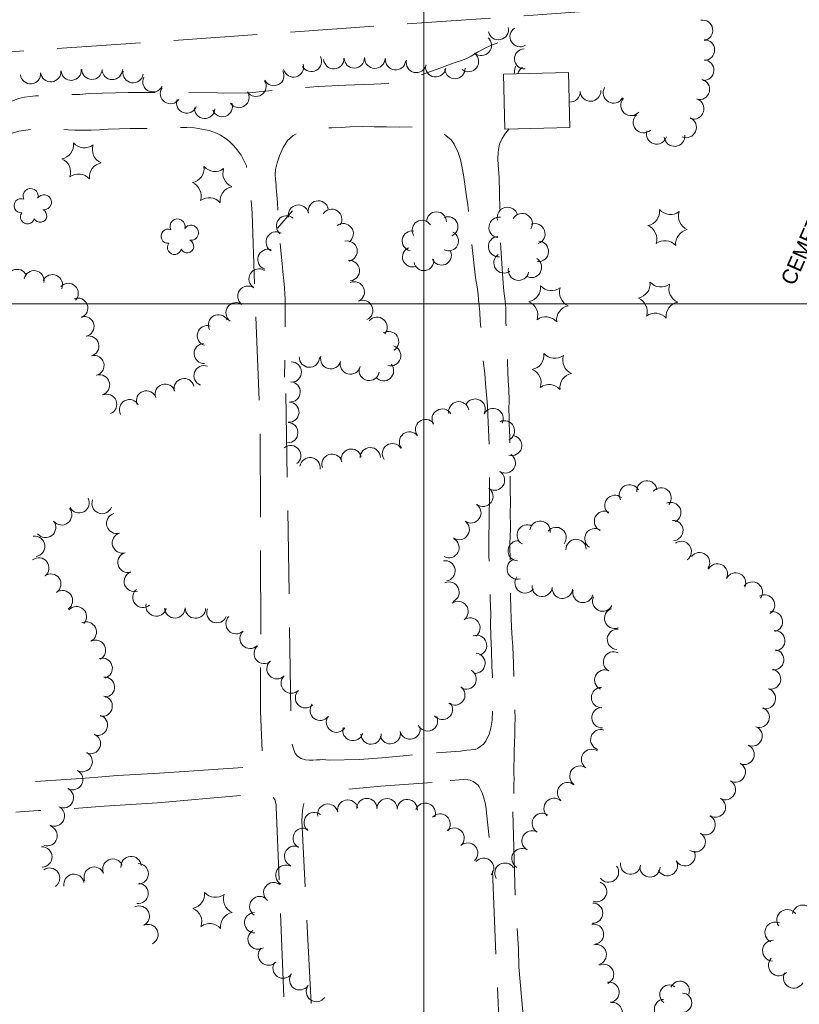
# Model space of a CAD drawing. Header units: feet. Extents: x 386237 to 388503, y 96958 to 98533.
# Tile 5 of 15: x 387341 to 387648, y 97224 to 97612. Entities that reach past the tile are written whole.
import ezdxf
from ezdxf.enums import TextEntityAlignment as Align

# ---------------------------------------------------------------- set-up
doc = ezdxf.new("R2010")
doc.units = ezdxf.units.FT
doc.header["$MEASUREMENT"] = 0
doc.linetypes.add('DGN Style 3', pattern=[46.134438, 32.95317, -13.181268])
for name, color, linetype, lineweight in [('E_BMGRD', 3, 'Egr', 0), ('E_DWY', 3, 'DGN Style 3', 0), ('E_LAND_Vegetation', 20, 'Continuous', 0), ('E_MAP_GridLines', 150, 'Continuous', 0), ('E_MISCPROP_HvyLine', 230, 'Continuous', 13)]:
    doc.layers.add(name, color=color, linetype=linetype, lineweight=lineweight)
doc.styles.add('Style-IGR_FONT_0', font='IGR_FONT_0.shx')
doc.linetypes.add('Egr', pattern='A,0.1,[13,dgnlstyle-ewdotudls.shx,S=0.0004,R=0,X=0,Y=0],0.1', length=0.2)

# ---------------------------------------------------------------- blocks, each defined once
blk = doc.blocks.new('CEM_1')
at = {"layer": 'E_BMGRD', "color": 2, "linetype": 'Continuous', "lineweight": 0, "style": 'Style-IGR_FONT_0'}
blk.add_text('CEMETERY', height=6, rotation=0.0001, dxfattribs=at).set_placement((-22.99, -0.18), align=Align.MIDDLE_LEFT)
blk = doc.blocks.new('TREE_3')
at = {"layer": 'E_LAND_Vegetation', "color": 94, "linetype": 'Continuous', "lineweight": 0}
for centre, radius, start, end in [((-1.47, 4.28), 2.78, 1.3946, 209.1676), ((3.57, 2.42), 2.97, 278.4237, 139.6576), ((-4.47, 0.2), 2.78, 78.0716, 279.0827), ((-2.01, -4.2), 2.61, 140.7798, 358.7124), ((3.46, -3.43), 2.97, 196.0746, 79.0478)]:
    blk.add_arc(centre, radius, start, end, dxfattribs=at)
blk = doc.blocks.new('PINEL_2')
at = {"layer": 'E_LAND_Vegetation', "color": 94, "linetype": 'Continuous', "lineweight": 0}
for centre, start, end in [((-8.14, 7.32), 275.2114, 0.9763), ((2.26, 10.71), 215.2114, 300.9763), ((10.41, 3.4), 155.2114, 240.9763), ((-10.4, -3.39), 335.2114, 60.9763), ((8.15, -7.3), 95.2114, 180.9763), ((-2.25, -10.7), 35.2114, 120.9763)]:
    blk.add_arc(centre, 5.72, start, end, dxfattribs=at)
blk = doc.blocks.new('PINEL_3')
at = {"layer": 'E_LAND_Vegetation', "color": 94, "linetype": 'Continuous', "lineweight": 0}
for centre, start, end in [((-8.14, 7.32), 275.2114, 0.9763), ((2.26, 10.71), 215.2114, 300.9763), ((10.41, 3.41), 155.2114, 240.9763), ((-10.4, -3.39), 335.2114, 60.9763), ((8.15, -7.3), 95.2114, 180.9763), ((-2.25, -10.7), 35.2114, 120.9763)]:
    blk.add_arc(centre, 5.72, start, end, dxfattribs=at)

msp = doc.modelspace()

# ---------------------------------------------------------------- linework, layer by layer
at = {"layer": 'E_DWY', "color": 2, "linetype": 'DGN Style 3', "lineweight": 0, "flags": 128}
for points in [[(387159.77, 97328.49), (387189.12, 97394.76), (387223.47, 97470.26), (387264.69, 97563.83), (387278.75, 97595.33), (387588.37, 97617.15), (387689.9, 97627.04), (387882.04, 97642.54)], [(387309.74, 97525.71), (387308.07, 97547.55), (387309.34, 97552.83), (387310.85, 97557.31), (387313.96, 97563.86), (387315.46, 97565.82), (387320.83, 97570.93), (387322.52, 97572.23), (387323.88, 97573.24), (387326.41, 97574.7), (387328.13, 97575.49), (387328.92, 97575.97), (387330.01, 97576.61), (387331.81, 97577.61), (387333.51, 97578.44), (387335.21, 97579.16), (387337.93, 97580.15), (387340.18, 97581), (387342.53, 97581.58), (387344.75, 97581.88), (387346.81, 97582.04), (387350.48, 97582.09), (387352.44, 97582.1), (387354.68, 97582.22), (387356.89, 97582.48), (387358.56, 97582.59), (387360.75, 97582.54), (387364.35, 97582.61), (387366.67, 97582.85), (387368.24, 97582.99), (387383.4, 97583.33), (387406.22, 97583.4), (387429.79, 97583.13), (387446.63, 97584.84), (387458.38, 97585.76), (387469.34, 97586.27), (387476.16, 97586.55), (387480.37, 97586.67), (387483.18, 97586.81), (387486.16, 97587.12), (387488.67, 97587.44), (387489.73, 97587.58), (387491.46, 97587.98), (387493.55, 97588.45), (387495.6, 97589.01), (387498.27, 97590.04), (387503.12, 97591.84), (387506.7, 97593.1), (387509.48, 97594.15), (387512.41, 97595.22), (387514.97, 97595.99), (387516.68, 97596.7), (387518.75, 97597.73), (387521.21, 97599.26), (387523.44, 97600.5), (387525.06, 97601.26), (387525.7, 97601.61), (387526.8, 97602.14), (387529.43, 97603.06), (387531.46, 97602.37), (387533.66, 97600.8), (387535.04, 97599.75), (387535.82, 97598.74), (387536.62, 97596.46), (387536.48, 97595.19), (387535.93, 97592.69), (387535.71, 97590.74)], [(387433.27, 97507.88), (387432.33, 97535.76), (387431.32, 97547.1), (387430.04, 97554.42), (387428.06, 97558.68), (387426.43, 97560.76), (387425.07, 97562.38), (387423.54, 97563.94), (387422.06, 97565.13), (387419.79, 97566.62), (387418.27, 97567.34), (387415.39, 97568.4), (387412.45, 97568.95), (387409.57, 97569.45), (387406.51, 97569.62), (387403.55, 97569.62), (387400.44, 97569.42), (387397.06, 97569.32), (387393.39, 97569.27), (387389.14, 97569.21), (387384.28, 97569.14), (387379.99, 97569.07), (387375.48, 97568.86), (387372.06, 97568.6), (387368.77, 97568.5), (387364.96, 97568.5), (387362.4, 97568.57), (387359.71, 97568.68), (387356.71, 97568.77), (387354.06, 97568.92), (387351.29, 97569.09), (387349.91, 97569.11), (387347.81, 97569.04), (387345.47, 97568.81), (387343.09, 97568.53), (387340.29, 97568.08), (387337.67, 97567.34), (387334.78, 97566.3), (387332.27, 97565.09), (387330.53, 97564.16), (387328.56, 97562.74), (387324.43, 97559.17), (387323.45, 97558.14), (387322.75, 97557.16), (387322.25, 97556.35), (387321.24, 97554.4), (387320.28, 97551.71), (387319.54, 97549.22), (387318.99, 97546.91), (387318.59, 97544.63), (387318.34, 97542.56), (387318.17, 97541.33), (387318.04, 97525.65)], [(387505.08, 97322.75), (387514.46, 97323.49), (387517.07, 97323.82), (387520.29, 97324.16), (387521.26, 97324.56), (387523.56, 97326.2), (387524.5, 97327.41), (387525.85, 97330.17), (387526.51, 97332.48), (387526.94, 97335.65), (387527.1, 97339.39), (387527.46, 97344.64), (387527.49, 97348.03), (387527.09, 97353.09), (387526.84, 97356.84), (387526.71, 97363.23), (387526.43, 97368.84), (387526.38, 97373.93), (387526.45, 97377.56), (387526.23, 97383.68), (387526.16, 97390.28), (387526.02, 97395.08), (387525.72, 97400.43), (387525.65, 97403.97), (387525.64, 97406.41), (387525.95, 97424.42), (387526.01, 97432.25), (387525.95, 97441.29), (387525.34, 97456.07), (387525.12, 97459.69), (387524.79, 97464.08), (387524.4, 97468.44), (387524.06, 97472.49), (387523.47, 97477.81), (387523.16, 97481.97), (387522.94, 97485.61), (387522.57, 97489.58), (387522.24, 97493.15), (387522.09, 97496.75), (387521.94, 97499.34), (387521.66, 97501.63), (387521.42, 97503.68), (387521.05, 97506.72), (387520.41, 97510.23), (387518.92, 97523.74), (387518.64, 97526.61), (387518.22, 97530.14), (387517.76, 97534.95), (387517.4, 97539.03), (387516.91, 97542.41), (387516.27, 97547.16), (387515.76, 97550.9), (387515.17, 97553.66), (387514.5, 97557), (387513.6, 97559.75), (387512.03, 97563.06), (387510.82, 97564.76), (387508.77, 97566.45), (387506.18, 97568.14), (387503.65, 97569.12), (387501.24, 97569.81), (387499.54, 97569.99), (387498.97, 97570), (387495.56, 97569.85), (387490.27, 97569.75), (387485.27, 97569.81), (387480.4, 97569.82), (387475.78, 97569.92), (387470.8, 97569.79), (387467.46, 97569.56), (387463.72, 97569.41), (387461, 97569.42), (387458.97, 97569.3), (387456.22, 97569.03), (387453.82, 97568.63), (387451.04, 97567.85), (387448.54, 97566.44), (387446.31, 97564.46), (387444.6, 97561.74), (387443.18, 97558.43), (387442.14, 97555.64), (387441.5, 97552.96), (387441.35, 97551.08), (387441.5, 97549.17), (387441.75, 97546.86), (387441.84, 97545.72), (387442.08, 97543.16), (387442.27, 97539.8), (387442.66, 97533.58), (387442.87, 97530.53), (387443.08, 97528.08), (387443.26, 97524.93), (387443.45, 97522.55), (387443.72, 97519.62), (387444.12, 97515.87), (387444.49, 97512.78), (387444.88, 97509.11), (387445.09, 97506.33), (387445.26, 97503.8), (387445.41, 97502.04), (387445.12, 97471)], [(387533.75, 97569), (387532.26, 97567.33), (387530.89, 97565.2), (387529.95, 97562.97), (387529.46, 97560.85), (387529.31, 97559.58), (387529.3, 97557.39), (387529.38, 97554.56), (387529.81, 97550), (387530.09, 97537.24), (387530.13, 97527.91), (387530.91, 97513.99), (387531.3, 97508.17), (387531.67, 97504.94), (387532.19, 97501.11), (387532.36, 97498.36), (387532.37, 97495.28), (387532.46, 97492.55), (387532.61, 97489.37), (387532.68, 97486.98), (387532.9, 97483.02), (387532.97, 97479.87), (387533.06, 97476.85), (387533.21, 97473.12), (387533.31, 97469.58), (387533.56, 97466.13), (387533.68, 97461.85), (387533.63, 97458.44), (387533.72, 97455.26), (387533.75, 97452.63), (387533.82, 97450.02), (387533.92, 97447.24), (387534.01, 97444.08), (387534.02, 97441.24), (387534.04, 97438.88), (387534, 97435.94), (387534.04, 97432.93), (387534.07, 97429.91), (387534.11, 97427.54), (387534.13, 97425.23), (387534.19, 97423.07), (387534.19, 97420.67), (387534.16, 97418.05), (387534.15, 97415.82), (387534.24, 97413.75), (387534.18, 97411.04), (387534.11, 97408.15), (387534, 97405.23), (387534.01, 97402.74), (387534.04, 97400.63), (387534.29, 97389.24), (387534.25, 97384.82), (387534.33, 97379.64), (387534.56, 97375.95), (387534.65, 97372.41), (387534.87, 97367.97), (387535.15, 97364.76), (387535.33, 97361.28), (387535.39, 97358.29), (387535.43, 97357.06), (387535.54, 97353.42), (387535.52, 97350.32), (387535.58, 97347.14), (387535.79, 97343.11), (387535.99, 97340.01), (387536.05, 97336.39), (387535.95, 97333.43), (387535.9, 97329.86), (387535.85, 97326.74), (387535.74, 97323.49), (387535.62, 97320.62), (387535.51, 97317.48), (387535.61, 97314.64), (387535.62, 97312.59), (387535.61, 97310.38), (387535.52, 97307.32), (387535.23, 97302.98), (387535.17, 97300.71), (387535.13, 97299.54)], [(387318.04, 97525.65), (387319.27, 97512.9), (387325.26, 97431.05), (387331.23, 97311.53), (387331.4, 97311.03), (387331.65, 97310.78), (387331.97, 97310.74), (387332.36, 97310.73), (387332.89, 97310.68), (387364.88, 97312.63)], [(387395.77, 97314.84), (387435.35, 97317.48), (387435.63, 97317.55), (387435.84, 97317.75), (387436.09, 97318.19), (387436.3, 97319.12), (387436.37, 97320.34), (387435.56, 97339.18), (387435.73, 97364.39), (387435.45, 97451.47), (387433.27, 97507.88)], [(387445.65, 97464.59), (387447.59, 97339.34), (387447.58, 97336.21), (387447.69, 97332.81), (387447.82, 97330.21), (387447.93, 97327.38), (387448.5, 97324.74), (387449.31, 97322.51), (387450.16, 97321.5), (387451.6, 97320.61), (387453.41, 97320.06), (387454.86, 97319.9), (387456.28, 97319.92), (387457.73, 97320.01), (387459.19, 97320.09), (387460.14, 97320.12), (387462.75, 97319.87)], [(387462.74, 97319.87), (387474.69, 97320.16), (387483.42, 97320.87), (387493.29, 97321.77), (387505.08, 97322.75)], [(387395.77, 97314.84), (387379.26, 97313.8), (387371.43, 97313.17), (387364.88, 97312.63)], [(387503.31, 97311.05), (387483.05, 97309.61), (387462.96, 97307.88)], [(387530.47, 97197.29), (387527.06, 97277.39), (387524.79, 97299.09), (387524.58, 97300.84), (387524.25, 97303.13), (387523.64, 97305.5), (387523.03, 97307.06), (387522.33, 97308.65), (387521.9, 97309.41), (387521.44, 97309.99), (387520.39, 97310.86), (387519.47, 97311.52), (387518.35, 97311.98), (387517.34, 97312.11), (387515.86, 97312.28), (387514.02, 97312.18), (387508.63, 97311.66), (387503.31, 97311.05)], [(387444.78, 97226.53), (387441.86, 97301.39), (387441.75, 97302.23), (387441.6, 97303.44), (387441.24, 97304.41), (387440.47, 97305.38), (387439.54, 97305.87), (387438.07, 97306.38), (387436.32, 97306.61), (387435.36, 97306.56), (387433.88, 97306.56), (387395.03, 97303.02)], [(387455.66, 97223.84), (387451.89, 97296.06), (387452, 97297.85), (387452.19, 97300.01), (387452.49, 97301.67), (387452.76, 97302.72), (387453.07, 97303.61), (387453.39, 97304.33), (387462.96, 97307.88)], [(387395.03, 97303.02), (387373.94, 97301.78), (387358.45, 97300.47), (387347.91, 97300.07)], [(387326.93, 97266.08), (387324.4, 97294.65), (387324.49, 97296.41), (387324.63, 97297.15), (387325.26, 97297.87), (387326.31, 97298.32), (387326.96, 97298.54), (387347.91, 97300.07)], [(387535.13, 97299.54), (387536.21, 97262.5), (387537.35, 97245.45), (387537.5, 97238.35), (387541.51, 97194.27)]]:
    msp.add_lwpolyline(points, dxfattribs=at)
at = {"layer": 'E_LAND_Vegetation', "color": 94, "linetype": 'Continuous', "lineweight": 0}
msp.add_line((387448.19, 97536.66), (387442.37, 97529.81), dxfattribs=at)
for centre, radius, start, end in [((387609.93, 97607.91), 4.07, 279.4892, 99.4738), ((387529.45, 97608.19), 4.01, 192.1561, 12.1408), ((387538.03, 97605.43), 4.01, 121.5866, 301.5713), ((387522.74, 97601.98), 4.01, 228.7423, 48.727), ((387610.69, 97600.17), 4.07, 270.4583, 90.443), ((387455.75, 97595.66), 4.01, 209.2445, 29.2292), ((387517.67, 97595.6), 4.01, 232.5011, 52.4858), ((387539.79, 97596.68), 4.01, 92.9878, 272.9725), ((387448.61, 97593.47), 4.01, 195.0748, 15.0594), ((387464.54, 97596.71), 4.01, 183.3355, 3.3202), ((387472.61, 97597.03), 4.01, 181.7354, 1.7201), ((387480.73, 97596.92), 4.01, 179.0015, 358.9862), ((387488.92, 97596.31), 4.01, 173.6309, 353.6156), ((387497.1, 97595.24), 4.01, 167.136, 347.1206), ((387504.75, 97593.53), 4.01, 171.9209, 351.9055), ((387610.4, 97592.21), 4.07, 266.0427, 86.0274), ((387344.92, 97590.82), 4.01, 185.6165, 5.6012), ((387352.9, 97591.61), 4.01, 185.6165, 5.6012), ((387360.95, 97592.19), 4.01, 184.108, 4.0927), ((387369.12, 97592.56), 4.01, 179.5223, 359.5069), ((387377.14, 97592.49), 4.01, 179.5223, 359.5069), ((387385.38, 97591.22), 4.01, 170.7238, 350.7084), ((387440.89, 97590.09), 4.01, 207.3798, 27.3645), ((387512.31, 97592.83), 4.01, 182.7436, 2.7282), ((387541.04, 97589.91), 4.01, 121.9452, 167.6236), ((387393.22, 97587.6), 4.01, 152.6741, 332.6588), ((387433.85, 97585.84), 4.01, 213.1219, 33.1066), ((387608.73, 97584.66), 4.07, 255.2694, 75.254), ((387400.08, 97582.96), 4.01, 145.1866, 325.1713), ((387427.13, 97581.42), 4.01, 213.9996, 33.9843), ((387557.67, 97583.69), 4.07, 265.9363, 2.0183), ((387565.79, 97583.99), 4.07, 182.2773, 2.2619), ((387574.89, 97583.29), 4.07, 149.9491, 329.9337), ((387406.52, 97579.25), 4.01, 160.7921, 340.7768), ((387420.58, 97577.85), 4.01, 200.1958, 20.1805), ((387581.8, 97578.32), 4.07, 138.6849, 318.6696), ((387606.47, 97576.96), 4.07, 252.3713, 72.3559), ((387413.59, 97577.13), 4.01, 177.0646, 357.0493), ((387586.69, 97571.57), 4.07, 131.8831, 311.8678), ((387603.52, 97569.63), 4.07, 246.4008, 66.3855), ((387591.87, 97567.1), 4.07, 162.5278, 342.5124), ((387598.94, 97566.2), 4.07, 185.2874, 5.272), ((387458.43, 97536.65), 4.01, 11.7773, 191.7619), ((387450.58, 97535.02), 4.01, 11.7773, 191.7619), ((387463.71, 97533.36), 4.01, 326.8868, 146.8714), ((387505.05, 97532.4), 3.91, 359.967, 179.9516), ((387533.05, 97534.07), 4.05, 14.244, 194.2287), ((387538.81, 97531.61), 4.05, 329.7995, 149.7842), ((387445.9, 97530.73), 4.01, 49.6767, 229.6614), ((387468.24, 97527.7), 4.01, 306.9358, 126.9205), ((387499.34, 97529.06), 3.91, 31.6228, 211.6075), ((387509.6, 97530.45), 3.91, 292.3913, 112.376), ((387529.78, 97530.13), 4.05, 81.94, 261.9247), ((387543.8, 97527.6), 4.05, 289.9435, 109.9281), ((387441.8, 97524.39), 4.01, 61.3749, 241.3596), ((387495.4, 97524.85), 3.91, 79.4569, 259.4416), ((387509.81, 97524.83), 3.91, 243.603, 63.5876), ((387469.78, 97520.8), 4.01, 282.0586, 102.0433), ((387529.56, 97522.59), 4.05, 95.157, 275.1417), ((387545.19, 97520.69), 4.05, 266.107, 86.0917), ((387438.57, 97517.53), 4.01, 72.1033, 252.088), ((387495.53, 97518.49), 3.91, 112.2657, 292.2504), ((387507.01, 97519.17), 3.91, 203.4924, 23.4771), ((387470.68, 97513.09), 4.01, 275.355, 95.3397), ((387500.07, 97517.01), 3.91, 189.6292, 9.6139), ((387531.7, 97516.17), 4.05, 124.3479, 304.3326), ((387542.46, 97514.39), 4.05, 238.1598, 58.1444), ((387339.67, 97509.64), 3.97, 24.9224, 204.9071), ((387346.3, 97509.14), 3.97, 349.183, 169.1677), ((387435.08, 97509.81), 4.01, 58.0199, 238.0045), ((387537.42, 97513.29), 4.05, 168.4436, 348.4283), ((387353.57, 97507.57), 3.97, 336.193, 156.1777), ((387472.64, 97504.72), 4.01, 294.2846, 114.2692), ((387359.8, 97504.13), 3.97, 316.3005, 136.2851), ((387430.64, 97502.99), 4.01, 54.4612, 234.4459), ((387363.55, 97498.3), 3.97, 291.7158, 111.7005), ((387425.98, 97496.47), 4.01, 54.4612, 234.4459), ((387475.94, 97497.42), 4.01, 294.2846, 114.2692), ((387365.99, 97491.06), 3.97, 283.9788, 103.9635), ((387419.02, 97491.75), 3.97, 28.7084, 208.6931), ((387481.58, 97490.73), 4.01, 319.6329, 139.6175), ((387414.65, 97487.44), 3.97, 73.5966, 253.5813), ((387486.15, 97485.1), 4.01, 301.4882, 121.4728), ((387367.91, 97483.34), 3.97, 284.8, 104.7847), ((387413.37, 97480.39), 3.97, 92.9891, 272.9738), ((387486.96, 97479.51), 4.01, 254.1067, 74.0913), ((387369.94, 97475.68), 3.97, 284.8, 104.7847), ((387447.77, 97473.08), 4.01, 270.6936, 90.6782), ((387454.92, 97478.95), 4.01, 177.2784, 357.2631), ((387463.35, 97478.34), 4.01, 164.9364, 344.9211), ((387471.08, 97476.25), 4.01, 164.9364, 344.9211), ((387413.35, 97471.66), 3.97, 70.024, 250.0087), ((387478.5, 97473.74), 4.01, 169.7689, 349.7536), ((387484.15, 97473.61), 4.01, 221.003, 40.9877), ((387372.18, 97468.01), 3.97, 286.414, 106.3987), ((387405.49, 97466.55), 3.97, 13.7035, 193.6882), ((387390.63, 97461.71), 3.97, 19.8348, 199.8195), ((387398.03, 97464.35), 3.97, 17.9452, 197.9298), ((387447.32, 97465.23), 4.01, 266.6311, 86.6157), ((387374.97, 97460.36), 3.97, 292.4845, 112.4692), ((387383.92, 97458.24), 3.97, 28.7118, 208.6965), ((387520.27, 97458.45), 4.01, 332.4388, 152.4235), ((387446.81, 97457.25), 4.01, 266.1529, 86.1376), ((387507.28, 97454.5), 4.01, 30.5163, 210.5009), ((387513.85, 97457.41), 4.01, 10.6999, 190.6846), ((387527.37, 97454.74), 4.01, 332.4388, 152.4235), ((387500.73, 97450.38), 4.01, 37.6893, 217.674), ((387531.86, 97449.88), 4.01, 296.021, 116.0057), ((387446.38, 97449.17), 4.01, 268.3072, 88.2919), ((387494.39, 97445.48), 4.01, 37.6893, 217.674), ((387534.67, 97444.09), 4.01, 254.7768, 74.7614), ((387447.51, 97440.09), 4.01, 308.6501, 128.6347), ((387471.44, 97438.7), 4.01, 14.3174, 194.3021), ((387478.9, 97439.29), 4.01, 0.9756, 180.9603), ((387487.69, 97440.85), 4.01, 33.9824, 213.9671), ((387455.16, 97435.35), 4.01, 351.1841, 171.1688), ((387463.84, 97436.67), 4.01, 18.3992, 198.3838), ((387532.19, 97437.2), 4.01, 237.8005, 57.7851), ((387527.92, 97430.42), 4.01, 237.8005, 57.7851), ((387523.33, 97424.04), 4.01, 233.6705, 53.6552), ((387581.15, 97424.64), 4.01, 28.7221, 208.7068), ((387588.03, 97426.18), 4.01, 5.7659, 185.7506), ((387593.63, 97423.43), 4.01, 319.721, 139.7057), ((387364.08, 97421.49), 4.01, 207.275, 27.2597), ((387373.13, 97421.2), 4.01, 158.255, 338.2396), ((387575.43, 97420.45), 4.01, 50.7678, 230.7525), ((387357.16, 97416.71), 4.01, 218.2634, 38.2481), ((387518.59, 97417.51), 4.01, 235.2099, 55.1946), ((387597.46, 97417.64), 4.01, 294.5925, 114.5772), ((387378.9, 97413.34), 4.01, 106.1464, 286.131), ((387571.32, 97414.19), 4.01, 64.8888, 244.8735), ((387350.87, 97411.75), 4.01, 218.2634, 38.248), ((387514.02, 97410.93), 4.01, 235.2099, 55.1946), ((387540.81, 97408.78), 4.01, 61.6276, 241.6123), ((387545.89, 97410.29), 4.01, 352.8912, 172.8759), ((387552.22, 97407.79), 4.01, 322.2595, 142.2442), ((387567.53, 97407.34), 4.01, 58.1502, 238.1348), ((387598.28, 97410.54), 4.01, 272.9655, 92.9501), ((387346.54, 97404.31), 4.01, 277.6456, 97.6302), ((387381.13, 97405.64), 4.01, 106.0423, 286.027), ((387509.95, 97403.76), 4.01, 241.7925, 61.7771), ((387537.28, 97402.52), 4.01, 85.0924, 265.0771), ((387560.11, 97403.06), 4.01, 1.5905, 181.5752), ((387601.6, 97402.3), 4.01, 305.081, 125.0656), ((387348.18, 97395.79), 4.01, 307.6718, 127.6565), ((387383.34, 97397.94), 4.01, 106.0423, 286.027), ((387608.85, 97397.87), 3.99, 323.866, 143.8506), ((387508.4, 97394.63), 4.01, 279.1006, 99.0853), ((387536.87, 97395.36), 4.01, 107.2134, 287.1981), ((387615.85, 97393.43), 3.99, 333.1204, 153.1051), ((387352.89, 97389.43), 4.01, 305.0126, 124.9972), ((387385.83, 97390.44), 4.01, 109.0296, 289.0143), ((387539.99, 97389.88), 4.01, 144.3391, 324.3237), ((387623.05, 97389.86), 3.99, 334.9447, 154.9294), ((387510, 97386.23), 4.01, 294.5946, 114.5793), ((387546.71, 97388.49), 4.01, 174.6395, 354.6241), ((387554.71, 97387.74), 4.01, 174.6395, 354.6241), ((387629.63, 97386.26), 3.99, 322.9656, 142.9502), ((387357.49, 97382.87), 4.01, 305.0126, 124.9972), ((387389.23, 97384.18), 4.01, 129.8725, 309.8572), ((387562.83, 97386.08), 4.01, 167.1125, 347.0972), ((387570.59, 97382.67), 4.01, 154.3635, 334.3481), ((387634.46, 97381.16), 3.99, 300.7832, 120.7678), ((387363.01, 97376.53), 4.01, 317.1898, 137.1744), ((387394.46, 97380.72), 4.01, 166.7744, 346.7591), ((387401.85, 97379.99), 4.01, 181.2167, 1.2013), ((387409.97, 97379.92), 4.01, 178.1816, 358.1663), ((387513.55, 97378.59), 4.01, 305.8229, 125.8076), ((387418.43, 97378.13), 4.01, 157.1482, 337.1329), ((387425.97, 97373.76), 4.01, 133.8974, 313.8821), ((387518.24, 97372.1), 4.01, 305.8229, 125.8076), ((387575.34, 97375.88), 4.01, 109.2877, 289.2724), ((387637.58, 97374.57), 3.99, 283.9579, 103.9426), ((387366.92, 97370.47), 4.01, 296.27, 116.2546), ((387431.53, 97367.98), 4.01, 133.8974, 313.8821), ((387520.84, 97365.19), 4.01, 289.2946, 109.2793), ((387576.42, 97367.62), 4.01, 86.1272, 266.1119), ((387638.48, 97367.06), 3.99, 273.6796, 93.6643), ((387370.54, 97363.28), 4.01, 297.1469, 117.1316), ((387437.06, 97362), 4.01, 129.9157, 309.9004), ((387520.22, 97358.17), 4.01, 264.0089, 83.9936), ((387574.86, 97358.69), 4.01, 63.1369, 243.1215), ((387638.09, 97359.56), 3.99, 261.155, 81.1397), ((387373.19, 97356.19), 4.01, 286.048, 106.0327), ((387442.12, 97356), 4.01, 134.5313, 314.516), ((387374.07, 97348.72), 4.01, 273.5868, 93.5715), ((387447.74, 97350.31), 4.01, 134.967, 314.9516), ((387516.75, 97351.95), 4.01, 240.4415, 60.4261), ((387571.39, 97351.55), 4.01, 65.6051, 245.5898), ((387636.85, 97351.91), 3.99, 255.1915, 75.1762), ((387512.28, 97345.63), 4.01, 233.1996, 53.1843), ((387373.17, 97341.23), 4.01, 261.3711, 81.3558), ((387453.38, 97344.54), 4.01, 133.5538, 313.5384), ((387570.15, 97344.62), 4.01, 90.7733, 270.758), ((387634.81, 97344.2), 3.99, 255.1915, 75.1762), ((387459.2, 97339.58), 4.01, 142.7145, 322.6992), ((387507.42, 97339.93), 4.01, 219.2964, 39.2811), ((387371.32, 97333.68), 4.01, 254.9261, 74.9107), ((387465.59, 97334.91), 4.01, 145.4469, 325.4316), ((387570.31, 97336.65), 4.01, 92.2313, 272.216), ((387632.37, 97336.8), 3.99, 250.3408, 70.3255), ((387501.49, 97335.4), 4.01, 205.0708, 25.0554), ((387368.54, 97326.46), 4.01, 247.6777, 67.6624), ((387472.07, 97331.61), 4.01, 163.2382, 343.2229), ((387479.27, 97330.22), 4.01, 180.7774, 0.7621), ((387486.82, 97330.33), 4.01, 193.5172, 13.5019), ((387494.61, 97332.2), 4.01, 193.5172, 13.5019), ((387569.85, 97327.98), 4.01, 71.6305, 251.6152), ((387629.55, 97329.44), 3.99, 247.8343, 67.8189), ((387626.41, 97322.16), 3.99, 246.683, 66.6677), ((387365.3, 97319.36), 4.01, 242.3029, 62.2876), ((387566.23, 97320.24), 4.01, 55.4372, 235.4219), ((387622.92, 97315.22), 3.99, 241.1886, 61.1733), ((387361.58, 97312.26), 4.01, 242.3029, 62.2876), ((387561.62, 97313.62), 4.01, 54.3961, 234.3807), ((387556.71, 97307.09), 4.01, 50.2009, 230.1855), ((387619.03, 97308.29), 3.99, 240.4445, 60.4292), ((387357.9, 97305.09), 4.01, 243.6882, 63.6728), ((387462.17, 97298.62), 4.01, 11.7694, 191.7541), ((387470.02, 97300.24), 4.01, 11.5551, 191.5398), ((387477.59, 97300.82), 4.01, 0.54, 180.5247), ((387485.54, 97300.75), 4.01, 358.4575, 178.4422), ((387493.49, 97300.43), 4.01, 356.5286, 176.5133), ((387500.64, 97298.96), 4.01, 339.0889, 159.0736), ((387551.45, 97300.91), 4.01, 47.9509, 227.9356), ((387615.09, 97301.39), 3.99, 239.7412, 59.7259), ((387354.35, 97297.91), 4.01, 243.6882, 63.6728), ((387456.78, 97295.29), 4.01, 51.3109, 231.2956), ((387506.47, 97294.73), 4.01, 318.0317, 138.0164), ((387546.77, 97294.97), 4.01, 59.4188, 239.4035), ((387611.05, 97294.41), 3.99, 242.3336, 62.3183), ((387351.48, 97290.14), 4.01, 251.2991, 71.2837), ((387452.45, 97289.09), 4.01, 63.0342, 243.0188), ((387511.98, 97289.18), 4.01, 312.841, 132.8257), ((387542.74, 97288.08), 4.01, 60.7139, 240.6986), ((387607.1, 97287.7), 3.99, 237.6634, 57.6481), ((387517.36, 97283.25), 4.01, 312.1347, 132.1194), ((387349.4, 97281.73), 4.01, 271.6206, 91.6053), ((387449.09, 97282.01), 4.01, 68.0628, 248.0475), ((387538.74, 97281.08), 4.01, 59.6624, 239.647), ((387603.08, 97282.14), 3.99, 208.89, 28.8747), ((387377.38, 97276.91), 4.01, 23.2678, 203.2525), ((387384.59, 97277.96), 4.01, 5.0855, 185.0702), ((387387.41, 97275.1), 4.01, 270.3836, 90.3683), ((387523.62, 97277.27), 4.01, 319.5108, 139.4955), ((387532.03, 97275.32), 4.01, 31.4605, 211.4452), ((387581.59, 97278.91), 3.99, 173.3072, 353.2919), ((387596.1, 97278.29), 3.99, 208.89, 28.8747), ((387352.44, 97273.37), 4.01, 305.7983, 125.783), ((387370.02, 97273.75), 4.01, 23.2678, 203.2525), ((387445.61, 97274.52), 4.01, 61.2736, 241.2582), ((387572.9, 97275.72), 3.99, 216.5117, 36.4964), ((387589.25, 97277.76), 3.99, 179.1396, 359.1242), ((387362.05, 97270.92), 4.01, 10.0897, 190.0744), ((387387.32, 97267.36), 4.01, 263.0072, 82.9919), ((387440.85, 97267.68), 4.01, 52.4212, 232.4059), ((387568.22, 97268.01), 3.99, 250.2985, 70.2831), ((387435.33, 97262.14), 4.01, 57.2853, 237.27), ((387566.64, 97259.55), 3.99, 269.2324, 89.2171), ((387387.82, 97258.36), 4.01, 295.4463, 115.431), ((387433.32, 97255.76), 4.01, 91.2545, 271.2392), ((387643.38, 97256.86), 4.11, 35.0615, 215.0461), ((387649.51, 97258.64), 4.11, 348.9169, 168.9015), ((387638.68, 97251.94), 4.11, 65.6179, 245.6026), ((387391.26, 97251.12), 4.01, 295.4463, 115.431), ((387434.7, 97249.28), 4.01, 122.4527, 302.4374), ((387566.99, 97251.23), 3.99, 279.5245, 99.5092), ((387637.79, 97244.73), 4.11, 87.9805, 267.9652), ((387438.76, 97242.97), 4.01, 136.3513, 316.336), ((387568.09, 97243.19), 3.99, 283.5536, 103.5383), ((387444.53, 97237.87), 4.01, 144.8371, 324.8218), ((387640.1, 97238.92), 4.11, 137.1423, 317.127), ((387570.97, 97235.39), 3.99, 293.7729, 113.7576), ((387451.09, 97233.25), 4.01, 144.8371, 324.8218), ((387573.13, 97228.3), 3.99, 278.5174, 98.502), ((387601.04, 97228.91), 3.79, 338.434, 158.4187), ((387645.95, 97234.04), 4.11, 151.7981, 331.7828), ((387457.66, 97228.62), 4.01, 144.8371, 324.8218), ((387596.88, 97227.43), 3.79, 54.9341, 234.9188), ((387594.76, 97221.75), 3.79, 93.3496, 273.3343), ((387601.97, 97224.18), 3.79, 269.1688, 89.1535), ((387574.34, 97220.36), 3.99, 280.2448, 100.2295)]:
    msp.add_arc(centre, radius, start, end, dxfattribs=at)
at = {"layer": 'E_MAP_GridLines', "color": 213, "linetype": 'Continuous', "lineweight": 0}
for p, q in [((387500, 97000), (387500, 98500)), ((386500, 97500), (388500, 97500))]:
    msp.add_line(p, q, dxfattribs=at)
at = {"layer": 'E_MISCPROP_HvyLine', "color": 230, "linetype": 'Continuous', "lineweight": 13, "flags": 128}
msp.add_lwpolyline([(387557.63, 97569.58), (387532.03, 97568.96), (387531.51, 97590.63), (387557.1, 97591.25)], close=True, dxfattribs=at)

# ---------------------------------------------------------------- block references
at = {"layer": 'E_BMGRD', "color": 2, "linetype": 'Continuous', "lineweight": 0, "xscale": 1.000001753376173, "yscale": 1.000001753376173, "zscale": 1.000001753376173, "rotation": 66.19728726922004}
msp.add_blockref('CEM_1', (387652.48, 97529.16), dxfattribs=at)
at = {"layer": 'E_LAND_Vegetation', "color": 94, "linetype": 'Continuous', "lineweight": 0, "xscale": 0.999999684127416, "yscale": 0.999999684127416, "zscale": 0.999999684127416, "rotation": 65.98622979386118}
for name, p in [('PINEL_2', (387365.02, 97556.4)), ('PINEL_2', (387416.52, 97547.03)), ('TREE_3', (387345.69, 97538.3)), ('PINEL_3', (387596.23, 97530.07)), ('TREE_3', (387403.66, 97526.28)), ('PINEL_3', (387549.28, 97500.03)), ('PINEL_3', (387592.44, 97501.47)), ('PINEL_3', (387550.58, 97473.31)), ('PINEL_2', (387416.73, 97260.62))]:
    msp.add_blockref(name, p, dxfattribs=at)

doc.saveas('drawing.dxf')
